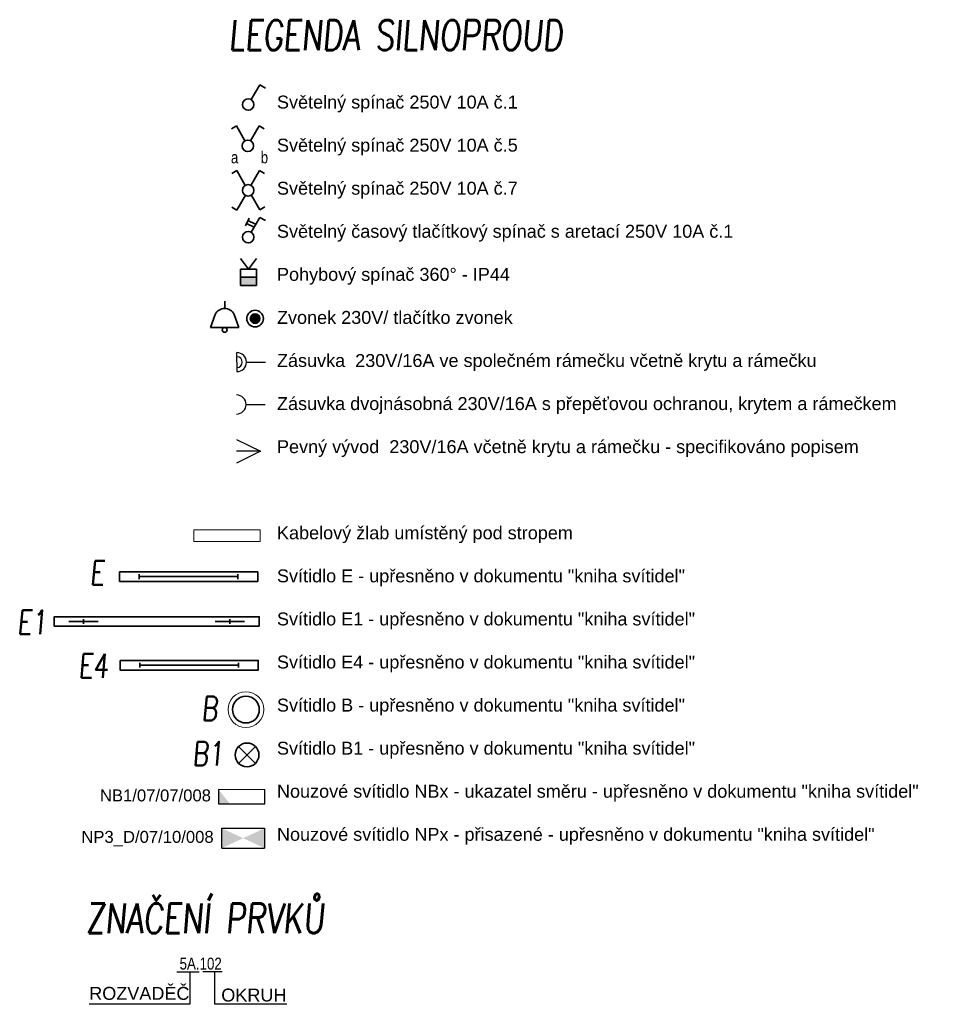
# Model space of a CAD drawing. Header units: millimetres. Extents: x 373037 to 693665, y 214892 to 273272.
# Tile 31 of 56: x 544896 to 552664, y 218311 to 226575. Entities that reach past the tile are written whole.
import ezdxf
from ezdxf.enums import TextEntityAlignment as Align

# ---------------------------------------------------------------- set-up
doc = ezdxf.new("R2010")
doc.units = ezdxf.units.MM
doc.header["$LTSCALE"] = 100
doc.layers.get('0').update_dxf_attribs({"linetype": 'CONTINUOUS'})
for name, color, linetype, lineweight in [('2DE_OBL', 91, 'CONTINUOUS', 35), ('2DE_OBL_L1', 91, 'CONTINUOUS', 35), ('CAT_SLN-OSV_POPIS', 7, 'CONTINUOUS', 30), ('CP_DETAL', 33, 'CONTINUOUS', 18), ('E_NOUZOVÉ+PP OSVĚTLENÍ', 60, 'CONTINUOUS', 25), ('E_VYPINACE', 170, 'CONTINUOUS', 35), ('E_ZÁSUVKY POPIS', 111, 'CONTINUOUS', 30), ('E_ZÁSUVKY-DVOJITE', 7, 'CONTINUOUS', 30), ('E_ŽLABY', 40, 'CONTINUOUS', 15), ('JEDNODUCHÁ ZÁSUVKA', 1, 'CONTINUOUS', 200), ('U1 LIGHTING', 10, 'CONTINUOUS', 35)]:
    doc.layers.add(name, color=color, linetype=linetype, lineweight=lineweight)
for name, color, linetype in [('BEZPECNOSTNE SVETLA', 80, 'CONTINUOUS'), ('E_LEGENDA SILNOPROUD', 252, 'CONTINUOUS'), ('GC3_MEP_E_LV_SECURITY LIGHT', 80, 'CONTINUOUS'), ('PIKTOGRAMY', 210, 'CONTINUOUS'), ('PRIPOJKA 230V', 1, 'CONTINUOUS'), ('ŽLAB', 7, 'CONTINUOUS')]:
    doc.layers.add(name, color=color, linetype=linetype)
doc.styles.add('ARIAL', font='arial.ttf')
doc.styles.add('CP_ATTR', font='ROMANS.SHX')
doc.styles.add('CS-ROMANS', font='romans.shx', dxfattribs={"width": 0.75, "oblique": 5})
doc.styles.get("Standard").update_dxf_attribs({"font": 'arial.ttf'})
doc.styles.add('V+P_01_B3_E_FP_001$0$BLOCK', font='romans.shx', dxfattribs={"width": 0.8})

# ---------------------------------------------------------------- blocks, each defined once
blk = doc.blocks.new('*U30')
at = {"color": 0, "linetype": 'ByBlock'}
for p, q in [((24, 249.57), (96, 374.28)), ((96, 374.28), (143.56, 346.82))]:
    blk.add_line(p, q, dxfattribs=at)
blk.add_circle((0, 208), 48, dxfattribs=at)
blk = doc.blocks.new('prepinas-svetel-jednoduchy')
at = {"layer": 'E_VYPINACE', "rotation": 89.99999999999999}
blk.add_blockref('*U30', (208.4, 2.1), dxfattribs=at)
blk = doc.blocks.new('*U26')
at = {"color": 0, "linetype": 'ByBlock'}
for p, q in [((-96, 374.28), (-137.57, 350.28)), ((-24, 249.57), (-96, 374.28)), ((24, 249.57), (96, 374.28)), ((96, 374.28), (137.57, 350.28))]:
    blk.add_line(p, q, dxfattribs=at)
blk.add_circle((0, 208), 48, dxfattribs=at)
blk = doc.blocks.new('prepinac-dvojity-svetelny')
at = {"layer": 'E_VYPINACE'}
blk.add_blockref('*U26', (-0.6, -183.5), dxfattribs=at)
at = {"layer": 'CAT_SLN-OSV_POPIS', "width": 0.8}
for s, p in [('a', (-142.2, -122.5)), ('b', (107.8, -122.5))]:
    blk.add_text(s, height=100, dxfattribs=at).set_placement(p)
blk = doc.blocks.new('*U24')
at = {"color": 0, "linetype": 'ByBlock'}
for p, q in [((24, 249.57), (96, 374.28)), ((96, 374.28), (143.56, 346.82))]:
    blk.add_line(p, q, dxfattribs=at)
blk.add_circle((0, 208), 48, dxfattribs=at)
blk = doc.blocks.new('tlacitko_prepinac_svetla')
at = {"layer": 'E_VYPINACE'}
for points in [[(16874.9, 8774.2), (16939.8, 8743.9)], [(16887.8, 8798.5), (16951.4, 8768.8)], [(16929.6, 8722), (16959.8, 8786.7)]]:
    blk.add_lwpolyline(points, dxfattribs=at)
at = {"layer": 'E_VYPINACE', "rotation": 180}
blk.add_blockref('*U24', (16936.8, 9090.4), dxfattribs=at)
blk = doc.blocks.new('*U32', base_point=(28429, 5840))
at = {"linetype": 'ByBlock'}
blk.add_hatch(color=0, dxfattribs=at).paths.add_polyline_path([(28361.5, 5840), (28496.5, 5840), (28496.5, 5772.5), (28361.5, 5772.5)])
at = {"color": 0, "linetype": 'ByBlock'}
for p, q in [((28429, 5907.5), (28361.5, 5997.5)), ((28429, 5907.5), (28496.5, 5997.5)), ((28361.5, 5907.5), (28496.5, 5907.5)), ((28361.5, 5772.5), (28361.5, 5907.5)), ((28496.5, 5907.5), (28496.5, 5772.5)), ((28361.5, 5840), (28496.5, 5840)), ((28496.5, 5772.5), (28361.5, 5772.5))]:
    blk.add_line(p, q, dxfattribs=at)
blk = doc.blocks.new('pohybove-cidlo-svetla')
at = {"layer": 'E_VYPINACE', "rotation": 180}
blk.add_blockref('*U32', (-0.8, 30.1), dxfattribs=at)
blk = doc.blocks.new('A$C3423193F')
at = {"color": 1, "linetype": 'ByBlock'}
for p, q in [((80, 240), (0, 240)), ((80, 240), (160, 240)), ((80, 160), (80, 0))]:
    blk.add_line(p, q, dxfattribs=at)
for radius in [80, 45.2]:
    blk.add_arc((80, 240), radius, 180, 0, dxfattribs=at)
blk = doc.blocks.new('*U28', base_point=(57391, -22719.4))
at = {"lineweight": 30, "ltscale": 0.1}
for p, q in [((57291, -22519.4), (57391, -22719.4)), ((57391, -22719.4), (57391, -22519.4)), ((57391, -22719.4), (57491, -22519.4))]:
    blk.add_line(p, q, dxfattribs=at)
blk = doc.blocks.new('pripojka 230V')
at = {"layer": 'PRIPOJKA 230V', "color": 1, "xscale": -1}
blk.add_blockref('*U28', (-0.1, -2, -40), dxfattribs=at)
blk = doc.blocks.new('zasuvka_jednoducha')
at = {"color": 1, "lineweight": 30}
blk.add_line((19281.2, 12983.4), (19281.2, 13143.4), dxfattribs=at)
blk.add_arc((19281.2, 12903.4), 80, 0, 180, dxfattribs=at)
blk = doc.blocks.new('svetelný křížový spínač')
at = {"layer": 'E_VYPINACE', "linetype": 'ByBlock'}
for p, q in [((30.6, 344.4), (-11, 320.4)), ((102.6, 219.7), (30.6, 344.4)), ((150.6, 219.7), (222.6, 344.4)), ((222.6, 344.4), (264.1, 320.4)), ((103.5, 137.8), (31.5, 13.1)), ((152.6, 140.6), (224.6, 15.9)), ((31.5, 13.1), (-10.1, 37.1)), ((224.6, 15.9), (266.2, 39.9))]:
    blk.add_line(p, q, dxfattribs=at)
blk.add_circle((126.6, 178.1), 48, dxfattribs=at)
blk = doc.blocks.new('2DELLI009_CZ')
for p, q in [((-0.5, 0.1), (-0.5, -0.1)), ((0.5, 0.1), (0.5, -0.1)), ((-0.5, 0), (0.5, 0))]:
    blk.add_line(p, q)
blk.add_lwpolyline([(-0.7, 0.2), (0.7, 0.2), (0.7, -0.2), (-0.7, -0.2)], close=True)
at = {"linetype": 'ByBlock', "style": 'CP_ATTR', "flags": 9}
for tag, p in [('NAME', (-0.0919, -0.0183)), ('NUMBER', (-0.0919, -0.0185)), ('CHARACTER', (-0.0919, -0.0184)), ('PRODUCT-TYPE', (-0.0919, -0.0186)), ('ORDER-NO', (-0.0919, -0.0187)), ('OTHER', (-0.0918, -0.0183)), ('PRODUCER', (-0.0917, -0.0183)), ('ARTICLE', (-0.0916, -0.0183)), ('VOLTAGE', (-0.0916, -0.0185)), ('GROUP', (-0.0915, -0.0185)), ('WEIGHT', (-0.0915, -0.0184)), ('POWER', (-0.0915, -0.0187))]:
    blk.add_attdef(tag, text='', height=0.00005, dxfattribs=at).set_placement(p, align=Align.MIDDLE_LEFT)
blk = doc.blocks.new('V+P_01_B3_E_FP_001$0$E-LI-35')
at = {"layer": 'E_NOUZOVÉ+PP OSVĚTLENÍ', "linetype": 'ByBlock'}
for p, q in [((-10.88, -1.92), (10.88, -1.92)), ((-10.88, -12.08), (-10.88, -1.92)), ((10.88, -1.92), (10.88, -12.08)), ((-10.88, -12.08), (10.88, -12.08))]:
    blk.add_line(p, q, dxfattribs=at)
at = {"layer": 'E_NOUZOVÉ+PP OSVĚTLENÍ'}
blk.add_solid([(-10.88, -12.08), (-10.88, -1.92), (10.88, -1.92), (10.88, -12.08)], dxfattribs=at)
at = {"layer": 'E_NOUZOVÉ+PP OSVĚTLENÍ', "style": 'V+P_01_B3_E_FP_001$0$BLOCK', "width": 0.8, "flags": 8}
for tag, p in [('DIVERS.1', (-17.93, -2.11)), ('DIVERS.2', (-16.41, -11.97))]:
    blk.add_attdef(tag, text='', height=7.25, dxfattribs=at).set_placement(p, align=Align.RIGHT)
at = {"layer": 'E_NOUZOVÉ+PP OSVĚTLENÍ', "style": 'V+P_01_B3_E_FP_001$0$BLOCK', "width": 0.8}
for tag, p, height, flags in [('BLOCKNAME', (-6.79, -1.4), 2.54, 3), ('LEISTUNG', (13.35, -11.99), 7.25, 8)]:
    blk.add_attdef(tag, p, '', height=height, dxfattribs=dict(at, flags=flags))
blk.add_attdef('STROMKREIS', text='', height=7.25, dxfattribs=at).set_placement((-11.76, -23.81), align=Align.BOTTOM_CENTER)
blk = doc.blocks.new('*U198')
at = {"layer": 'GC3_MEP_E_LV_SECURITY LIGHT', "xscale": 16.54563019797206, "yscale": 16.54563022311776, "zscale": 16.54563022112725}
blk.add_blockref('V+P_01_B3_E_FP_001$0$E-LI-35', (0, 115.8), dxfattribs=at)
at = {"layer": 'PIKTOGRAMY', "style": 'ARIAL'}
blk.add_attdef('PIKTOGRAM', (161.8, -40.2), '', height=100, dxfattribs=at)
blk = doc.blocks.new('*U194')
at = {"layer": 'GC3_MEP_E_LV_SECURITY LIGHT', "linetype": 'ByBlock'}
for p, q in [((-254.7, 60.9), (-255.3, -59.1)), ((135.3, 59.1), (-254.7, 60.9)), ((134.7, -60.9), (135.3, 59.1)), ((-255.3, -59.1), (134.7, -60.9))]:
    blk.add_line(p, q, dxfattribs=at)
at = {"layer": 'GC3_MEP_E_LV_SECURITY LIGHT'}
blk.add_solid([(-254.7, 60.9), (-255.3, -59.1), (-158.4, -59.5)], dxfattribs=at)
at = {"layer": 'BEZPECNOSTNE SVETLA', "style": 'ARIAL'}
blk.add_attdef('BEZ.SV', (51.6, -53.7), '', height=100, dxfattribs=at)
blk = doc.blocks.new('2DELLI018_CZ')
for p, q in [((-0.5, 0.1), (-0.5, -0.1)), ((0.5, 0.1), (0.5, -0.1)), ((-0.6, 0), (-0.4, 0)), ((0.4, 0), (0.6, 0))]:
    blk.add_line(p, q)
blk.add_lwpolyline([(-0.7, 0.2), (0.7, 0.2), (0.7, -0.2), (-0.7, -0.2)], close=True)
at = {"linetype": 'ByBlock', "style": 'CP_ATTR', "flags": 9}
for tag, p in [('NAME', (-0.0919, -0.0183)), ('NUMBER', (-0.0919, -0.0185)), ('CHARACTER', (-0.0919, -0.0184)), ('PRODUCT-TYPE', (-0.0919, -0.0186)), ('ORDER-NO', (-0.0919, -0.0187)), ('OTHER', (-0.0918, -0.0183)), ('PRODUCER', (-0.0917, -0.0183)), ('ARTICLE', (-0.0916, -0.0183)), ('VOLTAGE', (-0.0916, -0.0185)), ('GROUP', (-0.0915, -0.0185)), ('WEIGHT', (-0.0915, -0.0184)), ('POWER', (-0.0915, -0.0187))]:
    blk.add_attdef(tag, text='', height=0.00005, dxfattribs=at).set_placement(p, align=Align.MIDDLE_LEFT)
blk = doc.blocks.new('E')
at = {"layer": 'U1 LIGHTING', "style": 'CS-ROMANS', "oblique": 5, "width": 0.75}
blk.add_text('E', height=200, dxfattribs=at).set_placement((229479.9, 21708.8))
blk = doc.blocks.new('E1')
at = {"layer": 'U1 LIGHTING', "style": 'CS-ROMANS', "oblique": 5, "width": 0.75}
blk.add_text('E1', height=200, dxfattribs=at).set_placement((229479.9, 21708.8))
blk = doc.blocks.new('2DELPH010_CZ')
blk.add_ellipse((0, 0), major_axis=(-0.053, 0.053), ratio=1, start_param=3.926991, end_param=10.210176)
at = {"layer": 'CP_DETAL'}
blk.add_ellipse((0, 0), major_axis=(-0.0707, 0.0707), ratio=1, start_param=3.926991, end_param=10.210176, dxfattribs=at)
at = {"linetype": 'ByBlock', "style": 'CP_ATTR', "flags": 9}
for tag in ['NAME', 'GROUP', 'NUMBER', 'PRODUCER', 'ARTICLE', 'PRODUCT-TYPE', 'ORDER-NO', 'CHARACTER', 'POWER', 'VOLTAGE', 'WEIGHT', 'OTHER']:
    blk.add_attdef(tag, text='', height=0.00000005, dxfattribs=at).set_placement((-0.0001, 0), align=Align.MIDDLE_LEFT)
blk = doc.blocks.new('B')
at = {"layer": 'U1 LIGHTING', "style": 'CS-ROMANS', "oblique": 5, "width": 0.75}
blk.add_text('B', height=200, dxfattribs=at).set_placement((229479.9, 21708.8))
blk = doc.blocks.new('E4')
at = {"layer": 'U1 LIGHTING', "style": 'CS-ROMANS', "oblique": 5, "width": 0.75}
blk.add_text('E4', height=200, dxfattribs=at).set_placement((229479.9, 21708.8))
blk = doc.blocks.new('2DELLI_01_CZ')
for p, q in [((-0.354, 0.354), (0.354, -0.354)), ((-0.354, -0.354), (0.354, 0.354))]:
    blk.add_line(p, q)
blk.add_circle((0, 0), 0.5)
at = {"linetype": 'ByBlock', "style": 'CP_ATTR', "flags": 9}
for tag, p in [('NAME', (-0.092, -0.018)), ('GROUP', (-0.092, -0.018)), ('NUMBER', (-0.092, -0.018)), ('PRODUCER', (-0.092, -0.018)), ('ARTICLE', (-0.092, -0.018)), ('CHARACTER', (-0.092, -0.018)), ('VOLTAGE', (-0.092, -0.019)), ('WEIGHT', (-0.092, -0.018)), ('OTHER', (-0.092, -0.018)), ('PRODUCT-TYPE', (-0.092, -0.019)), ('ORDER-NO', (-0.092, -0.019)), ('POWER', (-0.092, -0.019))]:
    blk.add_attdef(tag, text='', height=0.00005, dxfattribs=at).set_placement(p, align=Align.MIDDLE_LEFT)
blk = doc.blocks.new('B1')
at = {"layer": 'U1 LIGHTING', "style": 'CS-ROMANS', "oblique": 5, "width": 0.75}
blk.add_text('B1', height=200, dxfattribs=at).set_placement((229479.9, 21708.8))
blk = doc.blocks.new('CPEL_3386')
blk.add_hatch(color=256).paths.add_polyline_path([(-0.2, 0, 1), (0.2, 0, 1)])
for radius in [0.35, 0.2]:
    blk.add_circle((0, 0), radius)
at = {"linetype": 'ByBlock', "style": 'CP_ATTR', "flags": 9}
for tag, p in [('NAME', (-0.092, -0.018)), ('GROUP', (-0.092, -0.018)), ('NUMBER', (-0.092, -0.018)), ('PRODUCER', (-0.092, -0.018)), ('ARTICLE', (-0.092, -0.018)), ('CHARACTER', (-0.092, -0.018)), ('VOLTAGE', (-0.092, -0.019)), ('WEIGHT', (-0.092, -0.018)), ('OTHER', (-0.092, -0.018)), ('PRODUCT-TYPE', (-0.092, -0.019)), ('ORDER-NO', (-0.092, -0.019)), ('POWER', (-0.092, -0.019))]:
    blk.add_attdef(tag, text='', height=0.00005, dxfattribs=at).set_placement(p, align=Align.MIDDLE_LEFT)
blk = doc.blocks.new('CPEL_1003')
for p, q in [((0, 0), (0, -0.3)), ((-0.4, -0.55), (-0.6, -1.1)), ((0.4, -0.55), (0.6, -1.1)), ((-0.6, -1.1), (0.6, -1.1))]:
    blk.add_line(p, q)
blk.add_circle((0, -1.2), 0.1)
blk.add_arc((0, -0.745), 0.445, 25.9892, 154.0108)
at = {"linetype": 'ByBlock', "style": 'CP_ATTR', "flags": 9}
for tag, p in [('NAME', (-0.092, -0.018)), ('GROUP', (-0.092, -0.018)), ('NUMBER', (-0.092, -0.018)), ('PRODUCER', (-0.092, -0.018)), ('ARTICLE', (-0.092, -0.018)), ('CHARACTER', (-0.092, -0.018)), ('VOLTAGE', (-0.092, -0.019)), ('WEIGHT', (-0.092, -0.018)), ('OTHER', (-0.092, -0.018)), ('PRODUCT-TYPE', (-0.092, -0.019)), ('ORDER-NO', (-0.092, -0.019)), ('POWER', (-0.092, -0.019))]:
    blk.add_attdef(tag, text='', height=0.00005, dxfattribs=at).set_placement(p, align=Align.MIDDLE_LEFT)
blk = doc.blocks.new('*U205')
for p, q in [((0, -50), (0, 50)), ((0, 50), (556.3, 50)), ((556.3, 50), (556.3, -50)), ((556.3, -50), (0, -50))]:
    blk.add_line(p, q)
at = {"style": 'CP_ATTR', "flags": 9}
for tag in ['NAME', 'PRODUCER', 'PRODUCT-TYPE', 'ARTICLE', 'FLOW', 'NUMBER', 'SYSTEM', 'FORM', 'SIZE', 'OTHER']:
    blk.add_attdef(tag, (0, 0), '', height=0.0001, dxfattribs=at)

msp = doc.modelspace()

# ---------------------------------------------------------------- linework, layer by layer
at = {"layer": 'E_LEGENDA SILNOPROUD'}
for points in [[(546323.1, 218582.3), (546323.1, 218311.5), (545478, 218311.5)], [(546214.7, 218585), (546402.3, 218585)], [(546434.1, 218587.3), (546594.2, 218587.3)], [(546529.7, 218587.3), (546529.7, 218314.2), (547137.4, 218314.2)]]:
    msp.add_lwpolyline(points, dxfattribs=at)

# ---------------------------------------------------------------- block references
msp.add_blockref('E1', (315395.3, 199709.1))
at = {"layer": '2DE_OBL', "xscale": 1228.571428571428, "yscale": 200, "zscale": 1000, "rotation": 180}
msp.add_blockref('2DELLI018_CZ', (546046, 221524.3), dxfattribs=at)
at = {"layer": '2DE_OBL'}
for name, p, xscale, yscale, zscale in [('2DELPH010_CZ', (546794.5, 220785.1), 1500, 1500, 252.5252525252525), ('2DELLI_01_CZ', (546803.6, 220404.2), 200, 200, 100)]:
    msp.add_blockref(name, p, dxfattribs=dict(at, xscale=xscale, yscale=yscale, zscale=zscale))
at = {"layer": '2DE_OBL_L1', "xscale": 828.5714285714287, "yscale": 200, "zscale": 1000}
for p in [(546313.6, 221900.7), (546318.2, 221157)]:
    msp.add_blockref('2DELLI009_CZ', p, dxfattribs=at)
at = {"layer": 'E_NOUZOVÉ+PP OSVĚTLENÍ'}
ref = msp.add_blockref('*U194', (546818.6, 220053.6), dxfattribs=at)
ref.add_attrib('BEZ.SV', 'NB1/07/07/008', (545569.1, 220014.6), dxfattribs={"layer": 'BEZPECNOSTNE SVETLA', "height": 100, "style": 'ARIAL'})
ref = msp.add_blockref('*U198', (546771.2, 219705.4), dxfattribs=at)
ref.add_attrib('PIKTOGRAM', 'NP3_D/07/10/008', (545413.1, 219666.5), dxfattribs={"layer": 'PIKTOGRAMY', "height": 100, "style": 'ARIAL'})
at = {"layer": 'E_VYPINACE'}
for name, p, rotation in [('prepinas-svetel-jednoduchy', (546811.9, 225862.5), 270), ('tlacitko_prepinac_svetla', (563750.8, 233632), 180), ('pohybove-cidlo-svetla', (546814.8, 224442.8), 180)]:
    msp.add_blockref(name, p, dxfattribs=dict(at, rotation=rotation))
for name, p in [('prepinac-dvojity-svetelny', (546810.7, 225491.8)), ('svetelný křížový spínač', (546686.2, 224964.2))]:
    msp.add_blockref(name, p, dxfattribs=at)
at = {"layer": 'E_VYPINACE', "xscale": 200, "yscale": 200, "zscale": 200}
for name, p in [('CPEL_1003', (546616.1, 224211.3)), ('CPEL_3386', (546871.2, 224066))]:
    msp.add_blockref(name, p, dxfattribs=at)
at = {"layer": 'E_ZÁSUVKY-DVOJITE', "rotation": 90}
msp.add_blockref('A$C3423193F', (546959, 223620.9), dxfattribs=at)
at = {"layer": 'E_ŽLABY', "rotation": 180}
msp.add_blockref('*U205', (546912.7, 222244.5), dxfattribs=at)
at = {"layer": 'E_ŽLABY'}
for name, p in [('E4', (315908.2, 199342.8)), ('B', (316942.5, 198985.2)), ('B1', (316864.6, 198606.5))]:
    msp.add_blockref(name, p, dxfattribs=at)
at = {"layer": 'JEDNODUCHÁ ZÁSUVKA', "color": 1, "rotation": 270}
msp.add_blockref('zasuvka_jednoducha', (533812.7, 242626.5), dxfattribs=at)
at = {"layer": 'U1 LIGHTING'}
msp.add_blockref('E', (316004.8, 200123.9), dxfattribs=at)
at = {"layer": 'ŽLAB', "rotation": 90}
msp.add_blockref('pripojka 230V', (546914.5, 222952.8), dxfattribs=at)

# ---------------------------------------------------------------- texts
at = {"layer": 'E_LEGENDA SILNOPROUD', "style": 'CS-ROMANS', "oblique": 5, "width": 0.75}
for s, p in [('LEGENDA SILNOPROUD', (546648.8, 226320.3)), ('ZNAČENÍ PRVKŮ', (545450.7, 218907.7))]:
    msp.add_text(s, height=250, dxfattribs=at).set_placement(p)
at = {"layer": 'E_LEGENDA SILNOPROUD', "attachment_point": 1}
for s, insert, char_height in [('Světelný spínač 250V 10A č.1\\P\\PSvětelný spínač 250V 10A č.5\\P\\PSvětelný spínač 250V 10A č.7\\P\\PSvětelný časový tlačítkový spínač s aretací 250V 10A č.1\\P\\PPohybový spínač 360° - IP44\\P\\PZvonek 230V/ tlačítko zvonek\\P\\PZásuvka  230V/16A ve společném rámečku včetně krytu a rámečku\\P\\PZásuvka dvojnásobná 230V/16A s přepěťovou ochranou, krytem a rámečkem\\P\\PPevný vývod  230V/16A včetně krytu a rámečku - specifikováno popisem\\P\\P \\P\\PKabelový žlab umístěný pod stropem \\P\\PSvítidlo E - upřesněno v dokumentu "kniha svítidel"\\P\\PSvítidlo E1 - upřesněno v dokumentu "kniha svítidel"\\P\\PSvítidlo E4 - upřesněno v dokumentu "kniha svítidel"\\P\\PSvítidlo B - upřesněno v dokumentu "kniha svítidel"\\P\\PSvítidlo B1 - upřesněno v dokumentu "kniha svítidel"\\P\\PNouzové svítidlo NBx - ukazatel směru - upřesněno v dokumentu "kniha svítidel"\\P\\PNouzové svítidlo NPx - přisazené - upřesněno v dokumentu "kniha svítidel"', (547055, 225937.6), 108.425), ('ROZVADĚČ', (545479.2, 218457.6), 108.42), ('OKRUH', (546587.5, 218443.3), 108.42)]:
    msp.add_mtext_dynamic_manual_height_columns(s, width=9809.654, gutter_width=12.5, heights=[0], dxfattribs=dict(at, insert=insert, char_height=char_height))
at = {"layer": 'E_ZÁSUVKY POPIS', "width": 0.8}
msp.add_text(' 5A.102', height=100, dxfattribs=at).set_placement((546206.6, 218603))

doc.saveas('drawing.dxf')
